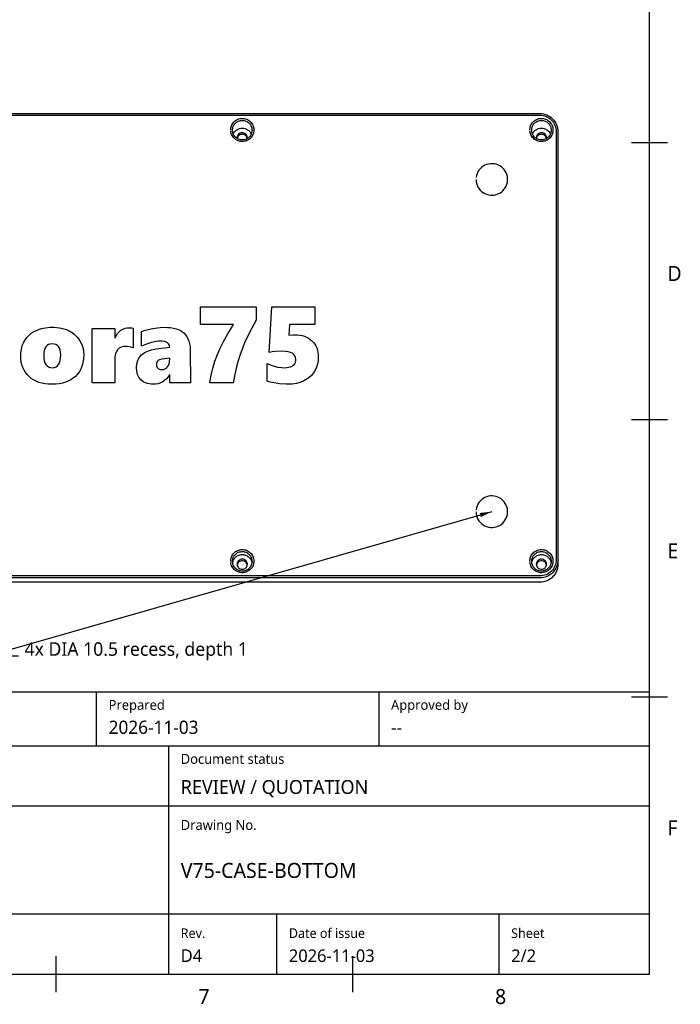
# Model space of a CAD drawing. Header units: millimetres. Extents: x 9 to 415, y 5 to 293.
# Tile 3 of 10: x 305 to 415, y 5 to 169. Entities that reach past the tile are written whole.
import ezdxf

# ---------------------------------------------------------------- set-up
doc = ezdxf.new("R2010")
doc.units = ezdxf.units.MM
for name, color, linetype in [('DIMENSIONS', 7, 'Continuous'), ('NOTES', 7, 'Continuous'), ('SHADED', 7, 'Continuous'), ('VISIBLE', 7, 'Continuous')]:
    doc.layers.add(name, color=color, linetype=linetype)
doc.styles.add('OpenSans', font='OpenSans-Regular.ttf')

msp = doc.modelspace()

# ---------------------------------------------------------------- linework, layer by layer
at = {"layer": 'DIMENSIONS'}
msp.add_lwpolyline([(383.78125, 87), (300, 63), (305, 63)], dxfattribs=at)
at = {"layer": 'SHADED', "true_color": 0x000000}
msp.add_solid([(383.78125, 87), (381.95497, 86.11276), (381.7622, 86.7857)], dxfattribs=at)
at = {"layer": 'VISIBLE'}
for points in [[(15, 10), (410, 10), (410, 287), (15, 287), (15, 10)], [(228, 153.3048), (391.78125, 153.3048)], [(228, 153.03616), (391.78125, 153.03616)], [(391.78125, 153.3048), (392.07415, 153.29039), (392.36429, 153.24728), (392.64892, 153.17587), (392.92533, 153.0768), (393.19091, 152.951), (393.44311, 152.79962), (393.67952, 152.62405), (393.89784, 152.42593), (394.09597, 152.2071), (394.27196, 151.9696), (394.42406, 151.71567), (394.55074, 151.4477), (394.65072, 151.16823), (394.72294, 150.87995), (394.76662, 150.58562), (394.78125, 150.2881)], [(391.78125, 153.03616), (392.04749, 153.02292), (392.31114, 152.98333), (392.56964, 152.91777), (392.82047, 152.82687), (393.06119, 152.71152), (393.28944, 152.57283), (393.50301, 152.41215), (393.6998, 152.23103), (393.87789, 152.03123), (394.03552, 151.81471), (394.17115, 151.58356), (394.28344, 151.34005), (394.37131, 151.08654), (394.43389, 150.82551), (394.4706, 150.55947), (394.48125, 150.2881)], [(340.31598, 150.53373), (340.32141, 150.72079), (340.34492, 150.90713), (340.38648, 151.09087), (340.44581, 151.27014), (340.52246, 151.44311), (340.61575, 151.608), (340.72484, 151.76312), (340.84868, 151.9069), (340.98608, 152.03785), (341.13571, 152.15466), (341.29609, 152.25615), (341.46566, 152.34132), (341.64274, 152.40931), (341.8256, 152.45948), (342.01245, 152.49132), (342.20146, 152.50456), (342.3908, 152.49906), (342.57861, 152.47491), (342.7631, 152.43236), (342.94247, 152.37184), (343.11501, 152.29394), (343.27905, 152.19944), (343.43302, 152.08927), (343.57546, 151.96449), (343.70499, 151.82632), (343.8204, 151.67609), (343.92058, 151.51526), (344.00458, 151.34537), (344.0716, 151.16805), (344.121, 150.98501), (344.15232, 150.798), (344.16525, 150.60882), (344.15969, 150.41928), (344.13567, 150.23118), (344.09343, 150.04635), (344.03337, 149.86654), (343.95606, 149.69349), (343.86222, 149.52886), (343.75276, 149.37422), (343.62872, 149.23108), (343.49127, 149.10081), (343.34172, 148.98467), (343.18151, 148.88381), (343.01217, 148.79919), (342.83532, 148.73166), (342.65267, 148.68188), (342.46596, 148.65035), (342.27701, 148.6374), (342.08765, 148.64317), (341.89972, 148.66762), (341.71505, 148.71053), (341.53546, 148.77149), (341.36269, 148.8499), (341.19845, 148.945), (341.04435, 149.05583), (340.9019, 149.1813), (340.7725, 149.32013), (340.6574, 149.47091), (340.5577, 149.6321), (340.47433, 149.80206), (340.40802, 149.97904), (340.35934, 150.16122), (340.32861, 150.34674)], [(340.61563, 150.53948), (340.62343, 150.69941), (340.64683, 150.85808), (340.68563, 151.01388), (340.7395, 151.16521), (340.80792, 151.31054), (340.8902, 151.44839), (340.98552, 151.57739), (341.0929, 151.69627), (341.21127, 151.8039), (341.33944, 151.89926), (341.47614, 151.98144), (341.62003, 152.04972), (341.76974, 152.10348), (341.92381, 152.14224), (342.08081, 152.16568), (342.23926, 152.1736), (342.39766, 152.16595), (342.55456, 152.14281), (342.70849, 152.1044), (342.85801, 152.05106), (343.00172, 151.98326), (343.13828, 151.90163), (343.26637, 151.80687), (343.38477, 151.69985), (343.49233, 151.58153), (343.58797, 151.453), (343.67072, 151.31542), (343.73974, 151.17008), (343.79427, 151.01835), (343.83372, 150.86166), (343.85761, 150.70151), (343.86562, 150.53948)], [(340.74524, 149.90004), (340.85374, 150.10979), (340.99179, 150.3016), (341.15645, 150.47137), (341.34419, 150.61551), (341.55104, 150.73093), (341.77258, 150.81517), (342.00408, 150.86644), (342.24063, 150.88366), (342.47717, 150.86644), (342.70868, 150.81517), (342.93022, 150.73092), (343.13706, 150.6155), (343.32481, 150.47137), (343.48946, 150.30159), (343.62751, 150.10978), (343.73601, 149.90003)], [(390.10661, 150.53373), (390.11203, 150.72079), (390.13555, 150.90713), (390.1771, 151.09087), (390.23644, 151.27014), (390.31308, 151.44311), (390.40638, 151.608), (390.51546, 151.76312), (390.6393, 151.9069), (390.77671, 152.03785), (390.92633, 152.15466), (391.08672, 152.25615), (391.25629, 152.34132), (391.43337, 152.40931), (391.61623, 152.45948), (391.80308, 152.49132), (391.99209, 152.50456), (392.18142, 152.49906), (392.36924, 152.47491), (392.55373, 152.43236), (392.7331, 152.37184), (392.90563, 152.29394), (393.06967, 152.19944), (393.22365, 152.08927), (393.36608, 151.96449), (393.49562, 151.82632), (393.61103, 151.67609), (393.71121, 151.51526), (393.7952, 151.34537), (393.86222, 151.16805), (393.91162, 150.98501), (393.94294, 150.798), (393.95588, 150.60882), (393.95031, 150.41928), (393.9263, 150.23118), (393.88406, 150.04635), (393.824, 149.86654), (393.74668, 149.69349), (393.65285, 149.52886), (393.54339, 149.37422), (393.41934, 149.23108), (393.28189, 149.10081), (393.13235, 148.98467), (392.97214, 148.88381), (392.8028, 148.79919), (392.62595, 148.73166), (392.44329, 148.68188), (392.25658, 148.65035), (392.06764, 148.6374), (391.87828, 148.64317), (391.69035, 148.66762), (391.50568, 148.71053), (391.32608, 148.77149), (391.15331, 148.8499), (390.98907, 148.945), (390.83497, 149.05583), (390.69253, 149.1813), (390.56313, 149.32013), (390.44803, 149.47091), (390.34833, 149.6321), (390.26495, 149.80206), (390.19865, 149.97904), (390.14996, 150.16122), (390.11924, 150.34674)], [(390.40625, 150.53948), (390.41406, 150.69941), (390.43745, 150.85808), (390.47626, 151.01388), (390.53013, 151.16521), (390.59854, 151.31054), (390.68083, 151.44839), (390.77614, 151.57739), (390.88352, 151.69627), (391.00189, 151.8039), (391.13006, 151.89926), (391.26676, 151.98144), (391.41066, 152.04972), (391.56036, 152.10348), (391.71444, 152.14224), (391.87144, 152.16568), (392.02988, 152.1736), (392.18829, 152.16595), (392.34519, 152.14281), (392.49911, 152.1044), (392.64863, 152.05106), (392.79235, 151.98326), (392.9289, 151.90163), (393.057, 151.80687), (393.1754, 151.69985), (393.28295, 151.58153), (393.37859, 151.453), (393.46135, 151.31542), (393.53036, 151.17008), (393.5849, 151.01835), (393.62434, 150.86166), (393.64823, 150.70151), (393.65624, 150.53948)], [(390.53587, 149.90004), (390.64437, 150.10979), (390.78242, 150.3016), (390.94707, 150.47137), (391.13482, 150.61551), (391.34166, 150.73093), (391.5632, 150.81517), (391.79471, 150.86644), (392.03125, 150.88366), (392.2678, 150.86644), (392.49931, 150.81517), (392.72084, 150.73092), (392.92769, 150.6155), (393.11543, 150.47137), (393.28009, 150.30159), (393.41813, 150.10978), (393.52664, 149.90003)], [(343.86562, 150.53948), (343.85797, 150.38109), (343.83503, 150.22392), (343.79694, 150.06946), (343.74397, 149.9192), (343.67657, 149.7746), (343.5953, 149.6371), (343.50089, 149.50805), (343.3942, 149.38874), (343.2762, 149.2804), (343.14802, 149.18411), (343.01087, 149.10088), (342.86609, 149.03156), (342.71506, 148.97688), (342.55929, 148.93742), (342.40029, 148.91361), (342.23966, 148.9057), (342.07899, 148.9138), (341.91988, 148.93784), (341.76394, 148.97757), (341.61271, 149.03259), (341.46771, 149.10232), (341.33039, 149.18604), (341.2021, 149.28286), (341.08409, 149.39176), (340.97751, 149.51158), (340.88335, 149.64106), (340.80247, 149.77882), (340.73556, 149.92342), (340.68316, 150.07335), (340.64562, 150.22704), (340.6231, 150.38295), (340.61563, 150.53948)], [(343.09062, 149.26756), (343.07429, 149.43248), (343.02592, 149.59106), (342.94737, 149.73721), (342.84167, 149.86531), (342.71286, 149.97044), (342.56591, 150.04856), (342.40645, 150.09666), (342.24062, 150.1129), (342.0748, 150.09666), (341.91534, 150.04856), (341.76839, 149.97044), (341.63958, 149.86531), (341.53388, 149.73721), (341.45533, 149.59106), (341.40696, 149.43248), (341.39062, 149.26756)], [(341.39062, 149.26756), (341.40018, 149.14116)], [(343.07985, 149.14042), (343.04314, 149.28482), (342.98152, 149.42058), (342.8969, 149.54347), (342.7919, 149.64968), (342.66979, 149.73592), (342.53436, 149.7995), (342.38981, 149.83846), (342.24062, 149.85158), (342.09144, 149.83846), (341.94689, 149.7995), (341.81146, 149.73592), (341.68935, 149.64968), (341.58435, 149.54347), (341.49973, 149.42058), (341.43811, 149.28482), (341.4014, 149.14042)], [(343.08107, 149.14116), (343.09062, 149.26756)], [(393.65624, 150.53948), (393.64859, 150.38109), (393.62565, 150.22392), (393.58756, 150.06946), (393.5346, 149.9192), (393.4672, 149.7746), (393.38593, 149.6371), (393.29152, 149.50805), (393.18482, 149.38874), (393.06683, 149.2804), (392.93865, 149.18411), (392.8015, 149.10088), (392.65671, 149.03156), (392.50569, 148.97688), (392.34991, 148.93742), (392.19092, 148.91361), (392.03028, 148.9057), (391.86961, 148.9138), (391.71051, 148.93784), (391.55456, 148.97757), (391.40333, 149.03259), (391.25834, 149.10232), (391.12101, 149.18604), (390.99272, 149.28286), (390.87471, 149.39176), (390.76813, 149.51158), (390.67397, 149.64106), (390.59309, 149.77882), (390.52619, 149.92342), (390.47379, 150.07335), (390.43624, 150.22704), (390.41373, 150.38295), (390.40625, 150.53948)], [(392.88125, 149.26756), (392.86492, 149.43248), (392.81655, 149.59106), (392.738, 149.73721), (392.63229, 149.86531), (392.50348, 149.97044), (392.35653, 150.04856), (392.19708, 150.09666), (392.03125, 150.1129), (391.86542, 150.09666), (391.70597, 150.04856), (391.55902, 149.97044), (391.43021, 149.86531), (391.3245, 149.73721), (391.24595, 149.59106), (391.19758, 149.43248), (391.18125, 149.26756)], [(391.18125, 149.26756), (391.19081, 149.14116)], [(392.87047, 149.14042), (392.83377, 149.28482), (392.77215, 149.42058), (392.68753, 149.54347), (392.58253, 149.64968), (392.46042, 149.73592), (392.32499, 149.7995), (392.18043, 149.83846), (392.03125, 149.85158), (391.88207, 149.83846), (391.73751, 149.7995), (391.60208, 149.73592), (391.47997, 149.64968), (391.37497, 149.54347), (391.29035, 149.42058), (391.22873, 149.28482), (391.19203, 149.14042)], [(392.87169, 149.14116), (392.88125, 149.26756)], [(394.48125, 150.2881), (394.48125, 78.98499)], [(394.78125, 150.2881), (394.78125, 78.98499)], [(407, 148.5), (413, 148.5)], [(381.15625, 142.33616), (381.17615, 142.01357), (381.23553, 141.69588), (381.33351, 141.3879), (381.46859, 141.09428), (381.63873, 140.8195), (381.84135, 140.5677), (382.07338, 140.34272), (382.33129, 140.14795), (382.61119, 139.98635), (382.90882, 139.86038), (383.21968, 139.77193), (383.53905, 139.72235), (383.86209, 139.7124), (384.1839, 139.74222), (384.49962, 139.81136), (384.80444, 139.91878), (385.09375, 140.06284), (385.36317, 140.24136), (385.6086, 140.45164), (385.82634, 140.69048), (386.01307, 140.95427), (386.16597, 141.23901), (386.28272, 141.54038), (386.36155, 141.85381), (386.40127, 142.17456), (386.40127, 142.49775), (386.36155, 142.8185), (386.28272, 143.13193), (386.16597, 143.4333), (386.01307, 143.71804), (385.82634, 143.98183), (385.6086, 144.22067), (385.36317, 144.43095), (385.09375, 144.60947), (384.80444, 144.75353), (384.49962, 144.86095), (384.1839, 144.93009), (383.86209, 144.95991), (383.53905, 144.94996), (383.21968, 144.90038), (382.90882, 144.81194), (382.61119, 144.68596), (382.33129, 144.52436), (382.07338, 144.32959), (381.84135, 144.10461), (381.63873, 143.85281), (381.46859, 143.57803), (381.33351, 143.28441), (381.23553, 142.97643), (381.17615, 142.65874)], [(335.27307, 121.11757), (344.54685, 121.11757)], [(335.27307, 118.18267), (335.27307, 121.11757)], [(344.54685, 121.11757), (344.54685, 118.88945)], [(346.69509, 113.50584), (347.17241, 121.11757)], [(347.17241, 121.11757), (354.33344, 121.11757)], [(354.33344, 121.11757), (354.33344, 118.18267)], [(340.78916, 118.18267), (335.27307, 118.18267)], [(339.85418, 116.64422), (340.78916, 118.18267)], [(344.54685, 118.88945), (343.43628, 116.82108)], [(350.09019, 118.18267), (349.96595, 116.40525)], [(354.33344, 118.18267), (350.09019, 118.18267)], [(306.58839, 116.24741), (307.04796, 116.65436)], [(307.04796, 116.65436), (307.57662, 116.99857)], [(307.57662, 116.99857), (307.8663, 117.14816)], [(307.8663, 117.14816), (308.48561, 117.39538)], [(308.48561, 117.39538), (308.81207, 117.493)], [(308.81207, 117.493), (309.49983, 117.63435)], [(309.49983, 117.63435), (310.23261, 117.70472)], [(310.23261, 117.70472), (311.01102, 117.70472)], [(311.01102, 117.70472), (311.76218, 117.63055)], [(311.76218, 117.63055), (312.11779, 117.5659)], [(312.11779, 117.5659), (312.78781, 117.3808)], [(312.78781, 117.3808), (313.10348, 117.26036)], [(313.10348, 117.26036), (313.40521, 117.12154)], [(313.40521, 117.12154), (313.96113, 116.79636)], [(313.96113, 116.79636), (314.21279, 116.61253)], [(314.21279, 116.61253), (314.66602, 116.20177)], [(317.25545, 117.493), (321.02137, 117.493)], [(317.25545, 108.43981), (317.25545, 117.493)], [(321.02137, 117.493), (321.02137, 115.90131)], [(321.24767, 116.30446), (321.4746, 116.65627)], [(321.4746, 116.65627), (321.7383, 116.95673)], [(321.7383, 116.95673), (322.03813, 117.20521)], [(322.03813, 117.20521), (322.36965, 117.40108)], [(322.36965, 117.40108), (322.7278, 117.54054)], [(322.7278, 117.54054), (323.11194, 117.62421)], [(323.11194, 117.62421), (323.67293, 117.64513)], [(323.67293, 117.64513), (323.87894, 117.61027)], [(323.87894, 117.61027), (324.06277, 117.54561)], [(324.06277, 117.54561), (324.06277, 114.26588)], [(325.49472, 116.98906), (326.09755, 117.21155)], [(325.49472, 114.53972), (325.49472, 116.98906)], [(326.09755, 117.21155), (326.55712, 117.34213)], [(326.55712, 117.34213), (327.33363, 117.51075)], [(327.33363, 117.51075), (328.11775, 117.63435)], [(328.11775, 117.63435), (328.59063, 117.68507)], [(328.59063, 117.68507), (329.22578, 117.71359)], [(329.22578, 117.71359), (329.78297, 117.69838)], [(329.78297, 117.69838), (330.30022, 117.6521)], [(330.30022, 117.6521), (330.77754, 117.5754)], [(330.77754, 117.5754), (331.21619, 117.46764)], [(331.21619, 117.46764), (331.61427, 117.32882)], [(331.61427, 117.32882), (331.97305, 117.15957)], [(331.97305, 117.15957), (332.29253, 116.95926)], [(332.29253, 116.95926), (332.57208, 116.7279)], [(332.57208, 116.7279), (332.81549, 116.46103)], [(332.81549, 116.46103), (333.02657, 116.15233)], [(339.11633, 115.33271), (339.85418, 116.64422)], [(343.43628, 116.82108), (342.63251, 115.12353)], [(349.96595, 116.40525), (350.70063, 116.45532)], [(350.70063, 116.45532), (351.38142, 116.44265)], [(351.38142, 116.44265), (351.80803, 116.39574)], [(305.63375, 114.6722), (305.8759, 115.2503)], [(305.8759, 115.2503), (306.0274, 115.52161)], [(306.0274, 115.52161), (306.38428, 116.02111)], [(306.38428, 116.02111), (306.58839, 116.24741)], [(309.9968, 114.83447), (309.75402, 114.68297)], [(310.28395, 114.92512), (309.9968, 114.83447)], [(310.61548, 114.95555), (310.28395, 114.92512)], [(310.947, 114.92639), (310.61548, 114.95555)], [(311.23478, 114.84018), (310.947, 114.92639)], [(311.47756, 114.69565), (311.23478, 114.84018)], [(314.66602, 116.20177), (314.86696, 115.9742)], [(314.86696, 115.9742), (315.2175, 115.47724)], [(315.2175, 115.47724), (315.49387, 114.9359)], [(315.49387, 114.9359), (315.60227, 114.65318)], [(321.02137, 115.90131), (321.05687, 115.90131)], [(321.05687, 115.90131), (321.24767, 116.30446)], [(326.32892, 114.91878), (325.49472, 114.53972)], [(327.14156, 115.19008), (326.32892, 114.91878)], [(327.93329, 115.35236), (327.14156, 115.19008)], [(328.32122, 115.39293), (327.93329, 115.35236)], [(328.86764, 115.4018), (328.32122, 115.39293)], [(329.30755, 115.33588), (328.86764, 115.4018)], [(329.55794, 115.24713), (329.30755, 115.33588)], [(329.7741, 115.12353), (329.55794, 115.24713)], [(329.94778, 114.97203), (329.7741, 115.12353)], [(330.07202, 114.80088), (329.94778, 114.97203)], [(330.14682, 114.60944), (330.07202, 114.80088)], [(333.02657, 116.15233), (333.2047, 115.80305)], [(333.2047, 115.80305), (333.35112, 115.41194)], [(333.35112, 115.41194), (333.46459, 114.97963)], [(333.46459, 114.97963), (333.54573, 114.50612)], [(338.56802, 114.23355), (339.11633, 115.33271)], [(342.63251, 115.12353), (342.31873, 114.36033)], [(351.80803, 116.39574), (352.20928, 116.31714)], [(352.20928, 116.31714), (352.58518, 116.20747)], [(352.58518, 116.20747), (352.93635, 116.06675)], [(352.93635, 116.06675), (353.26217, 115.89433)], [(353.26217, 115.89433), (353.56263, 115.69022)], [(353.56263, 115.69022), (353.83837, 115.45505)], [(353.83837, 115.45505), (354.08495, 115.19262)], [(354.08495, 115.19262), (354.29857, 114.908)], [(354.29857, 114.908), (354.47987, 114.6012)], [(305.39224, 113.374), (305.42203, 113.7163)], [(305.40365, 112.47324), (305.39224, 113.374)], [(305.42203, 113.7163), (305.54311, 114.3654)], [(305.54311, 114.3654), (305.63375, 114.6722)], [(309.22346, 113.47288), (309.20127, 113.01965)], [(309.28938, 113.86653), (309.22346, 113.47288)], [(309.40031, 114.19932), (309.28938, 113.86653)], [(309.55498, 114.47126), (309.40031, 114.19932)], [(309.75402, 114.68297), (309.55498, 114.47126)], [(311.6766, 114.49344), (311.47756, 114.69565)], [(311.83127, 114.23355), (311.6766, 114.49344)], [(311.94157, 113.91597), (311.83127, 114.23355)], [(312.00813, 113.54071), (311.94157, 113.91597)], [(312.03031, 113.10776), (312.00813, 113.54071)], [(315.60227, 114.65318), (315.69165, 114.36286)], [(315.69165, 114.36286), (315.81018, 113.76003)], [(315.81018, 113.76003), (315.84949, 113.12551)], [(321.13801, 113.30871), (321.05053, 112.87069)], [(321.2838, 113.67953), (321.13801, 113.30871)], [(321.48792, 113.98316), (321.2838, 113.67953)], [(321.75035, 114.21897), (321.48792, 113.98316)], [(322.07046, 114.38758), (321.75035, 114.21897)], [(322.44952, 114.48837), (322.07046, 114.38758)], [(322.88691, 114.5226), (322.44952, 114.48837)], [(323.15631, 114.50232), (322.88691, 114.5226)], [(323.65962, 114.40216), (323.15631, 114.50232)], [(324.06277, 114.26588), (323.65962, 114.40216)], [(325.46619, 113.12108), (325.92703, 113.47288)], [(325.92703, 113.47288), (326.49119, 113.75433)], [(326.49119, 113.75433), (327.15741, 113.96541)], [(327.15741, 113.96541), (327.92631, 114.10677)], [(327.92631, 114.10677), (330.17154, 114.39836)], [(330.17154, 114.39836), (330.14682, 114.60944)], [(333.54573, 114.50612), (333.59454, 113.9914)], [(333.59454, 113.9914), (333.61102, 108.43981)], [(337.69579, 112.05868), (338.10528, 113.16101)], [(338.10528, 113.16101), (338.56802, 114.23355)], [(341.88959, 113.187), (341.50989, 111.98071)], [(342.31873, 114.36033), (341.88959, 113.187)], [(347.20093, 113.6022), (346.69509, 113.50584)], [(347.72706, 113.67129), (347.20093, 113.6022)], [(348.84334, 113.72644), (347.72706, 113.67129)], [(349.38658, 113.70489), (348.84334, 113.72644)], [(349.85692, 113.6396), (349.38658, 113.70489)], [(350.255, 113.52993), (349.85692, 113.6396)], [(350.58082, 113.37717), (350.255, 113.52993)], [(350.83374, 113.18129), (350.58082, 113.37717)], [(351.01504, 112.94105), (350.83374, 113.18129)], [(354.47987, 114.6012), (354.62756, 114.27158)], [(354.62756, 114.27158), (354.74293, 113.91914)], [(354.74293, 113.91914), (354.8247, 113.54451)], [(354.8247, 113.54451), (354.87414, 113.14706)], [(305.46767, 111.95726), (305.40365, 112.47324)], [(305.57543, 111.47107), (305.46767, 111.95726)], [(309.20127, 113.01965), (309.22346, 112.54043)], [(309.22346, 112.54043), (309.29065, 112.12587)], [(309.29065, 112.12587), (309.40285, 111.7747)], [(309.40285, 111.7747), (309.55942, 111.48755)], [(311.48454, 111.27646), (311.68104, 111.50973)], [(311.68104, 111.50973), (311.83381, 111.80956)], [(311.83381, 111.80956), (311.94284, 112.17531)], [(311.94284, 112.17531), (312.00813, 112.60826)], [(312.00813, 112.60826), (312.03031, 113.10776)], [(315.65488, 111.54586), (315.50338, 111.08122)], [(315.76328, 112.0422), (315.65488, 111.54586)], [(315.82793, 112.56832), (315.76328, 112.0422)], [(315.84949, 113.12551), (315.82793, 112.56832)], [(321.05053, 112.87069), (321.02137, 112.36485)], [(321.02137, 112.36485), (321.02137, 108.43981)], [(324.64594, 111.01276), (324.69729, 111.64475)], [(324.69729, 111.64475), (324.85132, 112.20701)], [(324.85132, 112.20701), (325.10741, 112.69891)], [(325.10741, 112.69891), (325.46619, 113.12108)], [(327.95864, 111.69102), (327.94343, 111.51671)], [(327.94343, 111.51671), (327.95864, 111.33922)], [(328.00365, 111.84759), (327.95864, 111.69102)], [(328.07781, 111.98578), (328.00365, 111.84759)], [(328.1824, 112.10685), (328.07781, 111.98578)], [(328.31679, 112.20891), (328.1824, 112.10685)], [(328.48096, 112.29385), (328.31679, 112.20891)], [(328.8987, 112.40922), (328.48096, 112.29385)], [(330.17154, 112.58607), (328.8987, 112.40922)], [(329.96553, 111.34619), (330.07963, 111.61369)], [(330.07963, 111.61369), (330.14872, 111.91225)], [(330.14872, 111.91225), (330.17154, 112.58607)], [(337.34208, 110.91832), (337.69579, 112.05868)], [(341.50989, 111.98071), (341.28423, 111.14778)], [(346.38575, 111.68469), (347.05831, 111.37471)], [(346.38575, 108.74915), (346.38575, 111.68469)], [(350.66006, 111.33098), (350.87875, 111.52558)], [(350.87875, 111.52558), (350.96433, 111.63714)], [(350.96433, 111.63714), (351.0892, 111.8869)], [(351.12343, 112.65707), (351.01504, 112.94105)], [(351.0892, 111.8869), (351.15196, 112.17278)], [(351.15956, 112.32998), (351.12343, 112.65707)], [(351.15196, 112.17278), (351.15956, 112.32998)], [(354.80442, 111.79054), (354.65038, 111.20864)], [(354.85196, 112.09481), (354.80442, 111.79054)], [(354.89062, 112.72743), (354.85196, 112.09481)], [(354.87414, 113.14706), (354.89062, 112.72743)], [(305.72567, 111.01593), (305.57543, 111.47107)], [(305.919, 110.5906), (305.72567, 111.01593)], [(306.15544, 110.19568), (305.919, 110.5906)], [(306.43435, 109.83056), (306.15544, 110.19568)], [(309.55942, 111.48755), (309.76036, 111.26442)], [(309.76036, 111.26442), (310.00694, 111.10468)], [(310.00694, 111.10468), (310.2979, 111.00896)], [(310.2979, 111.00896), (310.63322, 110.97727)], [(310.63322, 110.97727), (310.96094, 111.01023)], [(310.96094, 111.01023), (311.24429, 111.11038)], [(311.24429, 111.11038), (311.48454, 111.27646)], [(314.79026, 109.86987), (314.46571, 109.52693)], [(315.07107, 110.24259), (314.79026, 109.86987)], [(315.30878, 110.64638), (315.07107, 110.24259)], [(315.50338, 111.08122), (315.30878, 110.64638)], [(324.69158, 110.40804), (324.64594, 111.01276)], [(324.82724, 109.86733), (324.69158, 110.40804)], [(327.95864, 111.33922), (328.00238, 111.17821)], [(328.00238, 111.17821), (328.07528, 111.03432)], [(328.07528, 111.03432), (328.17797, 110.90627)], [(328.17797, 110.90627), (328.30728, 110.80168)], [(328.30728, 110.80168), (328.46195, 110.72752)], [(328.46195, 110.72752), (328.64134, 110.68251)], [(328.64134, 110.68251), (328.84545, 110.66793)], [(328.84545, 110.66793), (329.12753, 110.69519)], [(329.12753, 110.69519), (329.38172, 110.77823)], [(329.38172, 110.77823), (329.60738, 110.91641)], [(329.60738, 110.91641), (329.80452, 111.10975)], [(329.80452, 111.10975), (329.96553, 111.34619)], [(337.04986, 109.71266), (337.34208, 110.91832)], [(341.28423, 111.14778), (340.9863, 109.8331)], [(347.05831, 111.37471), (347.74925, 111.15412)], [(347.74925, 111.15412), (348.10232, 111.07679)], [(348.10232, 111.07679), (348.82178, 110.98804)], [(348.82178, 110.98804), (349.18817, 110.97727)], [(349.18817, 110.97727), (349.6452, 110.99945)], [(349.6452, 110.99945), (350.21887, 111.11545)], [(350.21887, 111.11545), (350.52821, 111.24794)], [(350.52821, 111.24794), (350.66006, 111.33098)], [(354.11411, 110.14751), (353.73885, 109.68984)], [(354.27639, 110.39789), (354.11411, 110.14751)], [(354.54516, 110.92973), (354.27639, 110.39789)], [(354.65038, 111.20864), (354.54516, 110.92973)], [(306.75637, 109.49651), (306.43435, 109.83056)], [(307.11768, 109.19668), (306.75637, 109.49651)], [(307.5126, 108.93742), (307.11768, 109.19668)], [(307.9411, 108.71809), (307.5126, 108.93742)], [(308.40448, 108.53807), (307.9411, 108.71809)], [(308.90144, 108.39861), (308.40448, 108.53807)], [(309.43328, 108.29846), (308.90144, 108.39861)], [(309.9987, 108.23887), (309.43328, 108.29846)], [(310.59773, 108.21859), (309.9987, 108.23887)], [(311.20182, 108.23951), (310.59773, 108.21859)], [(311.77105, 108.30036), (311.20182, 108.23951)], [(312.30669, 108.40305), (311.77105, 108.30036)], [(312.80683, 108.54567), (312.30669, 108.40305)], [(313.27337, 108.73014), (312.80683, 108.54567)], [(313.70504, 108.95453), (313.27337, 108.73014)], [(314.10249, 109.22076), (313.70504, 108.95453)], [(314.46571, 109.52693), (314.10249, 109.22076)], [(321.02137, 108.43981), (317.25545, 108.43981)], [(325.05417, 109.39128), (324.82724, 109.86733)], [(325.37111, 108.97925), (325.05417, 109.39128)], [(325.76856, 108.64646), (325.37111, 108.97925)], [(325.99296, 108.51588), (325.76856, 108.64646)], [(326.49499, 108.32572), (325.99296, 108.51588)], [(327.06613, 108.23063), (326.49499, 108.32572)], [(327.378, 108.21859), (327.06613, 108.23063)], [(327.82743, 108.24394), (327.378, 108.21859)], [(328.24643, 108.31874), (327.82743, 108.24394)], [(328.63627, 108.44362), (328.24643, 108.31874)], [(328.99568, 108.61857), (328.63627, 108.44362)], [(329.32594, 108.8436), (328.99568, 108.61857)], [(329.62577, 109.11871), (329.32594, 108.8436)], [(329.8958, 109.44389), (329.62577, 109.11871)], [(330.13605, 109.81915), (329.8958, 109.44389)], [(330.17154, 109.81915), (330.13605, 109.81915)], [(330.17154, 108.43981), (330.17154, 109.81915)], [(333.61102, 108.43981), (330.17154, 108.43981)], [(336.81976, 108.43981), (337.04986, 109.71266)], [(340.73655, 108.43981), (336.81976, 108.43981)], [(340.9863, 109.8331), (340.73655, 108.43981)], [(346.89096, 108.58814), (346.38575, 108.74915)], [(347.28144, 108.49306), (346.89096, 108.58814)], [(348.41673, 108.30353), (347.28144, 108.49306)], [(349.55202, 108.22112), (348.41673, 108.30353)], [(350.53265, 108.25472), (349.55202, 108.22112)], [(351.24133, 108.36248), (350.53265, 108.25472)], [(351.89868, 108.54187), (351.24133, 108.36248)], [(352.5034, 108.79352), (351.89868, 108.54187)], [(352.78485, 108.94439), (352.5034, 108.79352)], [(353.29576, 109.28859), (352.78485, 108.94439)], [(353.73885, 109.68984), (353.29576, 109.28859)], [(407, 102.33333), (413, 102.33333)], [(381.15625, 87), (381.17615, 86.67742), (381.23553, 86.35973), (381.33351, 86.05174), (381.46859, 85.75813), (381.63873, 85.48334), (381.84135, 85.23155), (382.07338, 85.00656), (382.33129, 84.81179), (382.61119, 84.6502), (382.90882, 84.52422), (383.21968, 84.43577), (383.53905, 84.3862), (383.86209, 84.37624), (384.1839, 84.40607), (384.49962, 84.47521), (384.80444, 84.58262), (385.09375, 84.72668), (385.36317, 84.9052), (385.6086, 85.11548), (385.82634, 85.35433), (386.01307, 85.61812), (386.16597, 85.90285), (386.28272, 86.20422), (386.36155, 86.51766), (386.40127, 86.8384), (386.40127, 87.1616), (386.36155, 87.48234), (386.28272, 87.79578), (386.16597, 88.09715), (386.01307, 88.38188), (385.82634, 88.64567), (385.6086, 88.88452), (385.36317, 89.0948), (385.09375, 89.27332), (384.80444, 89.41738), (384.49962, 89.52479), (384.1839, 89.59393), (383.86209, 89.62376), (383.53905, 89.6138), (383.21968, 89.56423), (382.90882, 89.47578), (382.61119, 89.3498), (382.33129, 89.18821), (382.07338, 88.99344), (381.84135, 88.76845), (381.63873, 88.51666), (381.46859, 88.24187), (381.33351, 87.94826), (381.23553, 87.64027), (381.17615, 87.32258)], [(340.31598, 78.72787), (340.32141, 78.91493), (340.34492, 79.10127), (340.38648, 79.28501), (340.44581, 79.46428), (340.52246, 79.63725), (340.61575, 79.80214), (340.72484, 79.95726), (340.84868, 80.10104), (340.98608, 80.23199), (341.13571, 80.3488), (341.29609, 80.45029), (341.46566, 80.53546), (341.64274, 80.60345), (341.8256, 80.65362), (342.01245, 80.68546), (342.20146, 80.6987), (342.3908, 80.6932), (342.57861, 80.66905), (342.7631, 80.6265), (342.94247, 80.56598), (343.11501, 80.48808), (343.27905, 80.39358), (343.43302, 80.28341), (343.57546, 80.15863), (343.70499, 80.02046), (343.8204, 79.87023), (343.92058, 79.7094), (344.00458, 79.53951), (344.0716, 79.36219), (344.121, 79.17915), (344.15232, 78.99214), (344.16525, 78.80296), (344.15969, 78.61342), (344.13567, 78.42532), (344.09343, 78.24049), (344.03337, 78.06068), (343.95606, 77.88763), (343.86222, 77.723), (343.75276, 77.56836), (343.62872, 77.42522), (343.49127, 77.29495), (343.34172, 77.17881), (343.18151, 77.07795), (343.01217, 76.99333), (342.83532, 76.9258), (342.65267, 76.87602), (342.46596, 76.84449), (342.27701, 76.83154), (342.08765, 76.83731), (341.89972, 76.86176), (341.71505, 76.90467), (341.53546, 76.96563), (341.36269, 77.04404), (341.19845, 77.13914), (341.04435, 77.24997), (340.9019, 77.37544), (340.7725, 77.51427), (340.6574, 77.66505), (340.5577, 77.82624), (340.47433, 77.9962), (340.40802, 78.17318), (340.35934, 78.35536), (340.32861, 78.54088)], [(340.61563, 78.73362), (340.62343, 78.89355), (340.64683, 79.05222), (340.68563, 79.20802), (340.7395, 79.35935), (340.80792, 79.50468), (340.8902, 79.64253), (340.98552, 79.77153), (341.0929, 79.89041), (341.21127, 79.99804), (341.33944, 80.0934), (341.47614, 80.17558), (341.62003, 80.24386), (341.76974, 80.29762), (341.92381, 80.33638), (342.08081, 80.35982), (342.23926, 80.36774), (342.39766, 80.36009), (342.55456, 80.33695), (342.70849, 80.29854), (342.85801, 80.2452), (343.00172, 80.1774), (343.13828, 80.09577), (343.26637, 80.00101), (343.38477, 79.89399), (343.49233, 79.77567), (343.58797, 79.64714), (343.67072, 79.50956), (343.73974, 79.36422), (343.79427, 79.21249), (343.83372, 79.0558), (343.85761, 78.89565), (343.86562, 78.73362)], [(390.10661, 78.72787), (390.11203, 78.91493), (390.13555, 79.10127), (390.1771, 79.28501), (390.23644, 79.46428), (390.31308, 79.63725), (390.40638, 79.80214), (390.51546, 79.95726), (390.6393, 80.10104), (390.77671, 80.23199), (390.92633, 80.3488), (391.08672, 80.45029), (391.25629, 80.53546), (391.43337, 80.60345), (391.61623, 80.65362), (391.80308, 80.68546), (391.99209, 80.6987), (392.18142, 80.6932), (392.36924, 80.66905), (392.55373, 80.6265), (392.7331, 80.56598), (392.90563, 80.48808), (393.06967, 80.39358), (393.22365, 80.28341), (393.36608, 80.15863), (393.49562, 80.02046), (393.61103, 79.87023), (393.71121, 79.7094), (393.7952, 79.53951), (393.86222, 79.36219), (393.91162, 79.17915), (393.94294, 78.99214), (393.95588, 78.80296), (393.95031, 78.61342), (393.9263, 78.42532), (393.88406, 78.24049), (393.824, 78.06068), (393.74668, 77.88763), (393.65285, 77.723), (393.54339, 77.56836), (393.41934, 77.42522), (393.28189, 77.29495), (393.13235, 77.17881), (392.97214, 77.07795), (392.8028, 76.99333), (392.62595, 76.9258), (392.44329, 76.87602), (392.25658, 76.84449), (392.06764, 76.83154), (391.87828, 76.83731), (391.69035, 76.86176), (391.50568, 76.90467), (391.32608, 76.96563), (391.15331, 77.04404), (390.98907, 77.13914), (390.83497, 77.24997), (390.69253, 77.37544), (390.56313, 77.51427), (390.44803, 77.66505), (390.34833, 77.82624), (390.26495, 77.9962), (390.19865, 78.17318), (390.14996, 78.35536), (390.11924, 78.54088)], [(390.40625, 78.73362), (390.41406, 78.89355), (390.43745, 79.05222), (390.47626, 79.20802), (390.53013, 79.35935), (390.59854, 79.50468), (390.68083, 79.64253), (390.77614, 79.77153), (390.88352, 79.89041), (391.00189, 79.99804), (391.13006, 80.0934), (391.26676, 80.17558), (391.41066, 80.24386), (391.56036, 80.29762), (391.71444, 80.33638), (391.87144, 80.35982), (392.02988, 80.36774), (392.18829, 80.36009), (392.34519, 80.33695), (392.49911, 80.29854), (392.64863, 80.2452), (392.79235, 80.1774), (392.9289, 80.09577), (393.057, 80.00101), (393.1754, 79.89399), (393.28295, 79.77567), (393.37859, 79.64714), (393.46135, 79.50956), (393.53036, 79.36422), (393.5849, 79.21249), (393.62434, 79.0558), (393.64823, 78.89565), (393.65624, 78.73362)], [(343.86562, 78.73362), (343.85797, 78.57523), (343.83503, 78.41806), (343.79694, 78.2636), (343.74397, 78.11334), (343.67657, 77.96874), (343.5953, 77.83124), (343.50089, 77.70219), (343.3942, 77.58288), (343.2762, 77.47454), (343.14802, 77.37825), (343.01087, 77.29502), (342.86609, 77.2257), (342.71506, 77.17102), (342.55929, 77.13156), (342.40029, 77.10775), (342.23966, 77.09984), (342.07899, 77.10794), (341.91988, 77.13198), (341.76394, 77.17171), (341.61271, 77.22673), (341.46771, 77.29646), (341.33039, 77.38018), (341.2021, 77.477), (341.08409, 77.5859), (340.97751, 77.70572), (340.88335, 77.8352), (340.80247, 77.97296), (340.73556, 78.11756), (340.68316, 78.26749), (340.64562, 78.42118), (340.6231, 78.57709), (340.61563, 78.73362)], [(340.634, 78.48862), (340.66193, 78.62932), (340.70229, 78.76699), (340.75476, 78.90057), (340.81894, 79.02899), (340.89431, 79.15125), (340.98028, 79.26639), (341.07617, 79.37349), (341.18124, 79.47172), (341.29464, 79.56029), (341.4155, 79.63852), (341.54285, 79.70578), (341.67569, 79.76156), (341.81299, 79.8054), (341.95365, 79.83696), (342.09657, 79.856), (342.24063, 79.86236), (342.38469, 79.856), (342.52761, 79.83696), (342.66827, 79.8054), (342.80556, 79.76155), (342.93841, 79.70578), (343.06576, 79.63851), (343.18662, 79.56029), (343.30002, 79.47171), (343.40508, 79.37348), (343.50098, 79.26638), (343.58695, 79.15125), (343.66232, 79.02899), (343.72649, 78.90056), (343.77896, 78.76699), (343.81932, 78.62931), (343.84725, 78.48862)], [(343.09062, 78.24626), (343.07429, 78.41118), (343.02592, 78.56976), (342.94737, 78.71591), (342.84167, 78.84401), (342.71286, 78.94914), (342.56591, 79.02726), (342.40645, 79.07537), (342.24062, 79.09161), (342.0748, 79.07537), (341.91534, 79.02726), (341.76839, 78.94914), (341.63958, 78.84401), (341.53388, 78.71591), (341.45533, 78.56976), (341.40696, 78.41118), (341.39062, 78.24626)], [(343.08041, 78.1156), (343.04417, 78.26058), (342.98284, 78.39695), (342.89832, 78.52045), (342.79327, 78.62723), (342.67095, 78.71395), (342.5352, 78.7779), (342.39025, 78.81709), (342.24062, 78.83029), (342.091, 78.81709), (341.94605, 78.7779), (341.8103, 78.71395), (341.68798, 78.62723), (341.58293, 78.52045), (341.49841, 78.39695), (341.43708, 78.26058), (341.40084, 78.1156)], [(393.65624, 78.73362), (393.64859, 78.57523), (393.62565, 78.41806), (393.58756, 78.2636), (393.5346, 78.11334), (393.4672, 77.96874), (393.38593, 77.83124), (393.29152, 77.70219), (393.18482, 77.58288), (393.06683, 77.47454), (392.93865, 77.37825), (392.8015, 77.29502), (392.65671, 77.2257), (392.50569, 77.17102), (392.34991, 77.13156), (392.19092, 77.10775), (392.03028, 77.09984), (391.86961, 77.10794), (391.71051, 77.13198), (391.55456, 77.17171), (391.40333, 77.22673), (391.25834, 77.29646), (391.12101, 77.38018), (390.99272, 77.477), (390.87471, 77.5859), (390.76813, 77.70572), (390.67397, 77.8352), (390.59309, 77.97296), (390.52619, 78.11756), (390.47379, 78.26749), (390.43624, 78.42118), (390.41373, 78.57709), (390.40625, 78.73362)], [(390.42463, 78.48862), (390.45256, 78.62932), (390.49292, 78.76699), (390.54539, 78.90057), (390.60956, 79.02899), (390.68493, 79.15125), (390.7709, 79.26639), (390.8668, 79.37349), (390.97186, 79.47172), (391.08527, 79.56029), (391.20612, 79.63852), (391.33347, 79.70578), (391.46632, 79.76156), (391.60361, 79.8054), (391.74428, 79.83696), (391.8872, 79.856), (392.03125, 79.86236), (392.17531, 79.856), (392.31823, 79.83696), (392.4589, 79.8054), (392.59619, 79.76155), (392.72904, 79.70578), (392.85639, 79.63851), (392.97724, 79.56029), (393.09065, 79.47171), (393.19571, 79.37348), (393.2916, 79.26638), (393.37757, 79.15125), (393.45294, 79.02899), (393.51711, 78.90056), (393.56959, 78.76699), (393.60995, 78.62931), (393.63787, 78.48862)], [(392.88125, 78.24626), (392.86492, 78.41118), (392.81655, 78.56976), (392.738, 78.71591), (392.63229, 78.84401), (392.50348, 78.94914), (392.35653, 79.02726), (392.19708, 79.07537), (392.03125, 79.09161), (391.86542, 79.07537), (391.70597, 79.02726), (391.55902, 78.94914), (391.43021, 78.84401), (391.3245, 78.71591), (391.24595, 78.56976), (391.19758, 78.41118), (391.18125, 78.24626)], [(392.87104, 78.1156), (392.8348, 78.26058), (392.77346, 78.39695), (392.68895, 78.52045), (392.58389, 78.62723), (392.46158, 78.71395), (392.32583, 78.7779), (392.18087, 78.81709), (392.03125, 78.83029), (391.88163, 78.81709), (391.73667, 78.7779), (391.60092, 78.71395), (391.47861, 78.62723), (391.37355, 78.52045), (391.28904, 78.39695), (391.2277, 78.26058), (391.19146, 78.1156)], [(394.78125, 78.98499), (394.767, 78.69141), (394.72443, 78.40069), (394.65389, 78.11542), (394.55598, 77.83816), (394.43149, 77.57148), (394.28146, 77.31789), (394.10718, 77.07985), (393.91019, 76.85974), (393.69231, 76.65979), (393.4556, 76.48209), (393.20234, 76.32849), (392.93505, 76.20063), (392.65642, 76.09983), (392.36929, 76.02715), (392.07657, 75.98329), (391.78125, 75.96864)], [(394.48125, 78.98499), (394.46807, 78.72122), (394.42882, 78.4602), (394.36393, 78.2044), (394.27407, 77.95623), (394.16015, 77.71803), (394.0233, 77.49209), (393.86487, 77.28055), (393.68641, 77.08543), (393.48969, 76.90862), (393.27664, 76.75181), (393.04935, 76.6165), (392.81006, 76.50399), (392.56113, 76.41537), (392.305, 76.35147), (392.04419, 76.31289), (391.78125, 76.3)], [(394.78125, 78.98499), (394.78125, 78.23357)], [(341.39062, 78.24626), (341.40696, 78.08135), (341.45533, 77.92277), (341.53388, 77.77662), (341.63958, 77.64852), (341.76839, 77.54339), (341.91534, 77.46527), (342.0748, 77.41716), (342.24062, 77.40092), (342.40645, 77.41716), (342.56591, 77.46527), (342.71286, 77.54339), (342.84167, 77.64852), (342.94737, 77.77662), (343.02592, 77.92277), (343.07429, 78.08135), (343.09062, 78.24626)], [(391.18125, 78.24626), (391.19758, 78.08135), (391.24595, 77.92277), (391.3245, 77.77662), (391.43021, 77.64852), (391.55902, 77.54339), (391.70597, 77.46527), (391.86542, 77.41716), (392.03125, 77.40092), (392.19708, 77.41716), (392.35653, 77.46527), (392.50348, 77.54339), (392.63229, 77.64852), (392.738, 77.77662), (392.81655, 77.92277), (392.86492, 78.08135), (392.88125, 78.24626)], [(394.78125, 78.23357), (394.7668, 77.94113), (394.72361, 77.65151), (394.65207, 77.36749), (394.55289, 77.09181), (394.42701, 76.82713), (394.27566, 76.57599), (394.10028, 76.34082), (393.90257, 76.12387), (393.68443, 75.92725), (393.44796, 75.75283), (393.19544, 75.6023), (392.9293, 75.47712), (392.6521, 75.37848), (392.36652, 75.30734), (392.0753, 75.26437), (391.78125, 75.25001)], [(391.78125, 76.3), (228, 76.3)], [(391.78125, 75.96864), (228, 75.96864)], [(391.78125, 75.25001), (228, 75.25001)], [(230, 10), (230, 57), (410, 57)], [(318, 48), (318, 57)], [(365, 48), (365, 57)], [(407, 56.16667), (413, 56.16667)], [(230, 48), (410, 48)], [(330, 10), (330, 48)], [(230, 38), (410, 38)], [(230, 20), (410, 20)], [(348, 10), (348, 20)], [(385, 10), (385, 20)], [(311.25, 7), (311.25, 13)], [(360.625, 7), (360.625, 13)]]:
    msp.add_lwpolyline(points, dxfattribs=at)

# ---------------------------------------------------------------- texts
at = {"layer": 'NOTES', "style": 'OpenSans'}
for s, height, p in [('D', 2.5, (413, 125.41667)), ('E', 2.5, (413, 79.25)), ('4x DIA 10.5 recess, depth 1', 2.25, (306, 63)), ('Prepared', 1.65, (320, 54)), ('Approved by', 1.65, (367, 54)), ('2026-11-03', 2.2, (320, 50)), ('--', 2.2, (367, 50)), ('Document status', 1.65, (332, 45)), ('REVIEW / QUOTATION', 2.3, (332, 40)), ('Drawing No.', 1.65, (332, 34)), ('F', 2.5, (413, 33.08333)), ('V75-CASE-BOTTOM', 2.5, (332, 26)), ('Rev.', 1.6, (332, 16)), ('Date of issue', 1.6, (350, 16)), ('Sheet', 1.6, (387, 16)), ('D4', 2.1, (332, 12)), ('2026-11-03', 2.1, (350, 12)), ('2/2', 2.1, (387, 12)), ('7', 2.5, (334.9375, 5)), ('8', 2.5, (384.3125, 5))]:
    msp.add_text(s, height=height, dxfattribs=at).set_placement(p)

doc.saveas('drawing.dxf')
